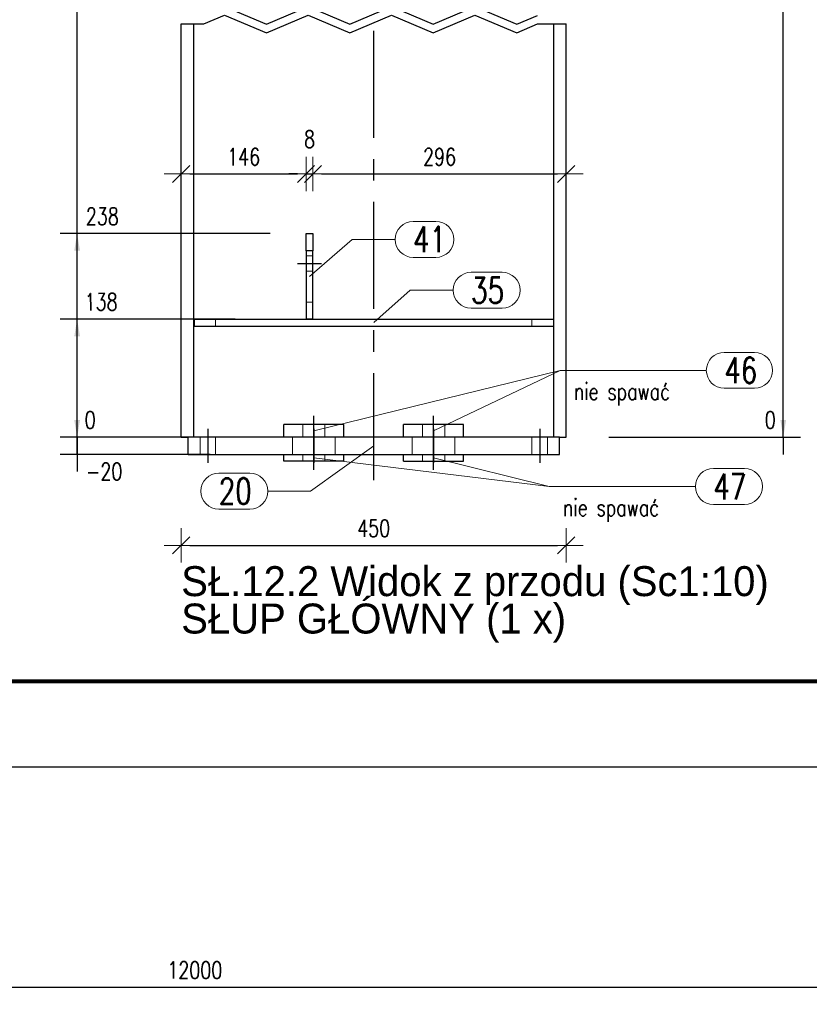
# Model space of a CAD drawing. Header units: millimetres. Extents: x 2097 to 3301, y 14853 to 15503.
# Tile 53 of 97: x 2679 to 2771, y 14853 to 14968. Entities that reach past the tile are written whole.
import ezdxf

# ---------------------------------------------------------------- set-up
doc = ezdxf.new("R2010")
doc.units = ezdxf.units.MM
doc.header["$LTSCALE"] = 10
doc.linetypes.add('HIDDEN', pattern=[0.375, 0.25, -0.125])
doc.linetypes.add('MITTE', pattern=[2, 1.25, -0.25, 0.25, -0.25])
doc.layers.get('Defpoints').update_dxf_attribs({"color": 1})
doc.layers.add('_FORMATKA', color=8, linetype='Continuous', plot=False)
for name, color, linetype, lineweight in [('_RAMKA', 7, 'Continuous', 35), ('PS_DIM', 4, 'Continuous', 13), ('PS_Hidden', 2, 'HIDDEN', 9), ('PS_Pos', 1, 'Continuous', 15), ('PS_SOLID', 7, 'Continuous', 30)]:
    doc.layers.add(name, color=color, linetype=linetype, lineweight=lineweight)
doc.layers.add('PS_MID', color=5, linetype='MITTE')
doc.layers.add('PS_SHAPE', color=3, linetype='Continuous')
doc.styles.add('simplex', font='simplex.shx', dxfattribs={"width": 0.75})
doc.dimstyles.new('1_10_GŁ_DS1-LS10', dxfattribs={"dimtxt": 2, "dimasz": 2, "dimexe": 2, "dimexo": 5, "dimgap": 1, "dimtad": 1, "dimjust": 4, "dimdec": 0, "dimlfac": 10, "dimtxsty": 'simplex', "dimblk1": 'NONE', "dimsah": 1, "dimcen": 2, "dimclrd": 256, "dimclre": 256, "dimclrt": 3, "dimadec": 1, "dimazin": 0, "dimtfac": 1, "dimtdec": 0, "dimtmove": 2, "dimatfit": 3, "dimfxl": 1, "dimarcsym": 0})
doc.dimstyles.new('1_10_PRZ', dxfattribs={"dimtxt": 2, "dimasz": 1, "dimexe": 2, "dimexo": 5, "dimgap": 1, "dimtad": 1, "dimdec": 0, "dimlfac": 10, "dimtxsty": 'simplex', "dimblk": 'dimznak', "dimcen": 2, "dimse1": 1, "dimse2": 1, "dimclrt": 3, "dimadec": 1, "dimazin": 0, "dimtfac": 1, "dimtdec": 0, "dimtix": 1, "dimtmove": 2, "dimatfit": 3, "dimldrblk": 'dim-grot', "dimfxl": 1, "dimarcsym": 0})

# ---------------------------------------------------------------- blocks, each defined once
blk = doc.blocks.new('dimznak')
at = {"color": 0}
for points in [[(0, 2), (0, -2)], [(-2, 0), (2, 0)]]:
    blk.add_lwpolyline(points, dxfattribs=at)
at = {"color": 2}
blk.add_lwpolyline([(1, 1), (-1, -1)], dxfattribs=at)
blk = doc.blocks.new('*D1262')
at = {"layer": 'Defpoints', "color": 0, "transparency": 16777216}
for p in [(2099.35, 14880.62), (3299.35, 14880.62), (3299.35, 14854.87)]:
    blk.add_point(p, dxfattribs=at)
at = {"layer": 'PS_DIM', "color": 0, "lineweight": -2, "transparency": 16777216}
blk.add_line((2100.35, 14854.87), (3298.35, 14854.87), dxfattribs=at)
at = {"layer": 'PS_DIM', "color": 0, "lineweight": -2, "transparency": 16777216, "rotation": 180}
blk.add_blockref('dimznak', (2099.35, 14854.87), dxfattribs=at)
at = {"layer": 'PS_DIM', "color": 0, "lineweight": -2, "transparency": 16777216}
blk.add_blockref('dimznak', (3299.35, 14854.87), dxfattribs=at)
at = {"layer": 'PS_DIM', "color": 3, "transparency": 16777216, "insert": (2699.35, 14856.87), "char_height": 2, "attachment_point": 5, "style": 'simplex'}
blk.add_mtext('12000', dxfattribs=at)
blk = doc.blocks.new('dim-grot')
blk.add_hatch(color=256).paths.add_polyline_path([(0, 0), (-2, 0.5), (-2, -0.5)])
blk.add_lwpolyline([(0, 0), (-2, 0.5), (-2, -0.5), (0, 0)])
blk = doc.blocks.new('*D285')
at = {"layer": 'Defpoints', "color": 0, "transparency": 16777216}
for p in [(2712.36, 14949.93), (2697.76, 14945.76), (2712.36, 14942.95)]:
    blk.add_point(p, dxfattribs=at)
at = {"layer": 'PS_DIM', "color": 0, "lineweight": -2, "transparency": 16777216}
blk.add_line((2698.76, 14949.93), (2711.36, 14949.93), dxfattribs=at)
at = {"layer": 'PS_DIM', "color": 0, "lineweight": -2, "transparency": 16777216, "rotation": 180}
blk.add_blockref('dimznak', (2697.76, 14949.93), dxfattribs=at)
at = {"layer": 'PS_DIM', "color": 0, "lineweight": -2, "transparency": 16777216}
blk.add_blockref('dimznak', (2712.36, 14949.93), dxfattribs=at)
at = {"layer": 'PS_DIM', "color": 3, "transparency": 16777216, "insert": (2705.06, 14951.93), "char_height": 2, "attachment_point": 5, "style": 'simplex'}
blk.add_mtext('146', dxfattribs=at)
blk = doc.blocks.new('*D286')
at = {"layer": 'Defpoints', "color": 0, "transparency": 16777216}
for p in [(2713.16, 14949.93), (2712.36, 14942.95), (2713.16, 14942.95)]:
    blk.add_point(p, dxfattribs=at)
at = {"layer": 'PS_DIM', "color": 0, "lineweight": -2, "transparency": 16777216}
for p, q in [((2711.36, 14949.93), (2710.36, 14949.93)), ((2712.36, 14949.93), (2713.16, 14949.93)), ((2714.16, 14949.93), (2715.16, 14949.93))]:
    blk.add_line(p, q, dxfattribs=at)
blk.add_blockref('dimznak', (2712.36, 14949.93), dxfattribs=at)
at = {"layer": 'PS_DIM', "color": 0, "lineweight": -2, "transparency": 16777216, "rotation": 180}
blk.add_blockref('dimznak', (2713.16, 14949.93), dxfattribs=at)
at = {"layer": 'PS_DIM', "color": 3, "transparency": 16777216, "insert": (2712.76, 14953.99), "char_height": 2, "attachment_point": 5, "style": 'simplex'}
blk.add_mtext('8', dxfattribs=at)
blk = doc.blocks.new('*D287')
at = {"layer": 'Defpoints', "color": 0, "transparency": 16777216}
for p in [(2742.76, 14949.93), (2713.16, 14942.95), (2742.76, 14943.3)]:
    blk.add_point(p, dxfattribs=at)
at = {"layer": 'PS_DIM', "color": 0, "lineweight": -2, "transparency": 16777216}
blk.add_line((2714.16, 14949.93), (2741.76, 14949.93), dxfattribs=at)
at = {"layer": 'PS_DIM', "color": 0, "lineweight": -2, "transparency": 16777216, "rotation": 180}
blk.add_blockref('dimznak', (2713.16, 14949.93), dxfattribs=at)
at = {"layer": 'PS_DIM', "color": 0, "lineweight": -2, "transparency": 16777216}
blk.add_blockref('dimznak', (2742.76, 14949.93), dxfattribs=at)
at = {"layer": 'PS_DIM', "color": 3, "transparency": 16777216, "insert": (2727.96, 14951.93), "char_height": 2, "attachment_point": 5, "style": 'simplex'}
blk.add_mtext('296', dxfattribs=at)
blk = doc.blocks.new('*D312')
at = {"layer": 'Defpoints', "color": 0, "transparency": 16777216}
for p in [(2685.6, 14919.15), (2742.76, 14919.15), (2706.16, 14917.15)]:
    blk.add_point(p, dxfattribs=at)
at = {"layer": 'PS_DIM', "lineweight": -2, "transparency": 16777216}
for p, q in [((2685.6, 14921.15), (2685.6, 14923.15)), ((2737.76, 14919.15), (2683.6, 14919.15)), ((2685.6, 14917.15), (2685.6, 14919.15)), ((2701.16, 14917.15), (2683.6, 14917.15)), ((2685.6, 14917.15), (2685.6, 14915.15))]:
    blk.add_line(p, q, dxfattribs=at)
at = {"layer": 'PS_DIM', "transparency": 16777216}
blk.add_solid([(2685.26, 14921.15), (2685.93, 14921.15), (2685.6, 14919.15)], dxfattribs=at)
at = {"layer": 'PS_DIM', "color": 3, "transparency": 16777216, "insert": (2688.76, 14915.14), "char_height": 2, "attachment_point": 5, "rotation": 0.0573, "style": 'simplex'}
blk.add_mtext('-20', dxfattribs=at)
blk = doc.blocks.new('_None')
blk = doc.blocks.new('*D313')
at = {"layer": 'Defpoints', "color": 0, "transparency": 16777216}
for p in [(2685.6, 14919.15), (2706.16, 14919.15), (2742.76, 14919.15)]:
    blk.add_point(p, dxfattribs=at)
at = {"layer": 'PS_DIM', "lineweight": -2, "transparency": 16777216}
for p, q in [((2685.6, 14921.15), (2685.6, 14923.15)), ((2737.76, 14919.15), (2683.6, 14919.15)), ((2701.16, 14919.15), (2683.6, 14919.15)), ((2685.6, 14919.15), (2685.6, 14917.15))]:
    blk.add_line(p, q, dxfattribs=at)
at = {"layer": 'PS_DIM', "transparency": 16777216}
blk.add_solid([(2685.26, 14921.15), (2685.93, 14921.15), (2685.6, 14919.15)], dxfattribs=at)
at = {"layer": 'PS_DIM', "color": 3, "transparency": 16777216, "insert": (2687.12, 14921.17), "char_height": 2, "attachment_point": 5, "rotation": 0.0573, "style": 'simplex'}
blk.add_mtext('0', dxfattribs=at)
blk = doc.blocks.new('*D314')
at = {"layer": 'Defpoints', "color": 0, "transparency": 16777216}
for p in [(2685.6, 14932.95), (2709.05, 14932.95), (2742.76, 14919.15)]:
    blk.add_point(p, dxfattribs=at)
at = {"layer": 'PS_DIM', "lineweight": -2, "transparency": 16777216}
for p, q in [((2704.05, 14932.95), (2683.6, 14932.95)), ((2685.6, 14919.15), (2685.6, 14930.95)), ((2737.76, 14919.15), (2683.6, 14919.15))]:
    blk.add_line(p, q, dxfattribs=at)
at = {"layer": 'PS_DIM', "transparency": 16777216}
blk.add_solid([(2685.26, 14930.95), (2685.93, 14930.95), (2685.6, 14932.95)], dxfattribs=at)
at = {"layer": 'PS_DIM', "color": 3, "transparency": 16777216, "insert": (2688.4, 14934.97), "char_height": 2, "attachment_point": 5, "rotation": 0.0573, "style": 'simplex'}
blk.add_mtext('138', dxfattribs=at)
blk = doc.blocks.new('*D315')
at = {"layer": 'Defpoints', "color": 0, "transparency": 16777216}
for p in [(2685.6, 14942.95), (2713.16, 14942.95), (2742.76, 14919.15)]:
    blk.add_point(p, dxfattribs=at)
at = {"layer": 'PS_DIM', "lineweight": -2, "transparency": 16777216}
for p, q in [((2708.16, 14942.95), (2683.6, 14942.95)), ((2685.6, 14919.15), (2685.6, 14940.95)), ((2737.76, 14919.15), (2683.6, 14919.15))]:
    blk.add_line(p, q, dxfattribs=at)
at = {"layer": 'PS_DIM', "transparency": 16777216}
blk.add_solid([(2685.26, 14940.95), (2685.93, 14940.95), (2685.6, 14942.95)], dxfattribs=at)
at = {"layer": 'PS_DIM', "color": 3, "transparency": 16777216, "insert": (2688.54, 14944.97), "char_height": 2, "attachment_point": 5, "rotation": 0.0573, "style": 'simplex'}
blk.add_mtext('238', dxfattribs=at)
blk = doc.blocks.new('*D316')
at = {"layer": 'Defpoints', "color": 0, "transparency": 16777216}
for p in [(2685.6, 15007.95), (2711.06, 15007.95), (2742.76, 14919.15)]:
    blk.add_point(p, dxfattribs=at)
at = {"layer": 'PS_DIM', "lineweight": -2, "transparency": 16777216}
for p, q in [((2706.06, 15007.95), (2683.6, 15007.95)), ((2685.6, 14919.15), (2685.6, 15005.95)), ((2737.76, 14919.15), (2683.6, 14919.15))]:
    blk.add_line(p, q, dxfattribs=at)
at = {"layer": 'PS_DIM', "transparency": 16777216}
blk.add_solid([(2685.26, 15005.95), (2685.93, 15005.95), (2685.6, 15007.95)], dxfattribs=at)
at = {"layer": 'PS_DIM', "color": 3, "transparency": 16777216, "insert": (2689.26, 15005.9), "char_height": 2, "attachment_point": 5, "rotation": 0.0573, "style": 'simplex'}
blk.add_mtext('2723', dxfattribs=at)
blk = doc.blocks.new('*D317')
at = {"layer": 'Defpoints', "color": 0, "transparency": 16777216}
for p in [(2685.6, 15008.75), (2711.09, 15008.75), (2742.76, 14919.15)]:
    blk.add_point(p, dxfattribs=at)
at = {"layer": 'PS_DIM', "lineweight": -2, "transparency": 16777216}
for p, q in [((2706.09, 15008.75), (2683.6, 15008.75)), ((2685.6, 14919.15), (2685.6, 15006.75)), ((2737.76, 14919.15), (2683.6, 14919.15))]:
    blk.add_line(p, q, dxfattribs=at)
at = {"layer": 'PS_DIM', "transparency": 16777216}
blk.add_solid([(2685.26, 15006.75), (2685.93, 15006.75), (2685.6, 15008.75)], dxfattribs=at)
at = {"layer": 'PS_DIM', "color": 3, "transparency": 16777216, "insert": (2688.94, 15010.77), "char_height": 2, "attachment_point": 5, "rotation": 0.0573, "style": 'simplex'}
blk.add_mtext('2731', dxfattribs=at)
blk = doc.blocks.new('*D318')
at = {"layer": 'Defpoints', "color": 0, "transparency": 16777216}
for p in [(2685.6, 15023.75), (2713.16, 15023.75), (2742.76, 14919.15)]:
    blk.add_point(p, dxfattribs=at)
at = {"layer": 'PS_DIM', "lineweight": -2, "transparency": 16777216}
for p, q in [((2708.16, 15023.75), (2683.6, 15023.75)), ((2685.6, 14919.15), (2685.6, 15021.75)), ((2737.76, 14919.15), (2683.6, 14919.15))]:
    blk.add_line(p, q, dxfattribs=at)
at = {"layer": 'PS_DIM', "transparency": 16777216}
blk.add_solid([(2685.26, 15021.75), (2685.93, 15021.75), (2685.6, 15023.75)], dxfattribs=at)
at = {"layer": 'PS_DIM', "color": 3, "transparency": 16777216, "insert": (2688.94, 15025.77), "char_height": 2, "attachment_point": 5, "rotation": 0.0573, "style": 'simplex'}
blk.add_mtext('2881', dxfattribs=at)
blk = doc.blocks.new('*D319')
at = {"layer": 'Defpoints', "color": 0, "transparency": 16777216}
for p in [(2685.6, 15154.25), (2705.32, 15154.25), (2742.76, 14919.15)]:
    blk.add_point(p, dxfattribs=at)
at = {"layer": 'PS_DIM', "lineweight": -2, "transparency": 16777216}
for p, q in [((2700.32, 15154.25), (2683.6, 15154.25)), ((2685.6, 14919.15), (2685.6, 15152.25)), ((2737.76, 14919.15), (2683.6, 14919.15))]:
    blk.add_line(p, q, dxfattribs=at)
at = {"layer": 'PS_DIM', "transparency": 16777216}
blk.add_solid([(2685.26, 15152.25), (2685.93, 15152.25), (2685.6, 15154.25)], dxfattribs=at)
at = {"layer": 'PS_DIM', "color": 3, "transparency": 16777216, "insert": (2689.08, 15152.65), "char_height": 2, "attachment_point": 5, "rotation": 0.0573, "style": 'simplex'}
blk.add_mtext('4186', dxfattribs=at)
blk = doc.blocks.new('*D320')
at = {"layer": 'Defpoints', "color": 0, "transparency": 16777216}
for p in [(2685.6, 15155.05), (2705.26, 15155.05), (2742.76, 14919.15)]:
    blk.add_point(p, dxfattribs=at)
at = {"layer": 'PS_DIM', "lineweight": -2, "transparency": 16777216}
for p, q in [((2700.26, 15155.05), (2683.6, 15155.05)), ((2685.6, 14919.15), (2685.6, 15153.05)), ((2737.76, 14919.15), (2683.6, 14919.15))]:
    blk.add_line(p, q, dxfattribs=at)
at = {"layer": 'PS_DIM', "transparency": 16777216}
blk.add_solid([(2685.26, 15153.05), (2685.93, 15153.05), (2685.6, 15155.05)], dxfattribs=at)
at = {"layer": 'PS_DIM', "color": 3, "transparency": 16777216, "insert": (2689.15, 15157.07), "char_height": 2, "attachment_point": 5, "rotation": 0.0573, "style": 'simplex'}
blk.add_mtext('4194', dxfattribs=at)
blk = doc.blocks.new('*D321')
at = {"layer": 'Defpoints', "color": 0, "transparency": 16777216}
for p in [(2685.6, 15178.18), (2697.76, 15178.18), (2742.76, 14919.15)]:
    blk.add_point(p, dxfattribs=at)
at = {"layer": 'PS_DIM', "lineweight": -2, "transparency": 16777216}
for p, q in [((2692.76, 15178.18), (2683.6, 15178.18)), ((2685.6, 14919.15), (2685.6, 15176.18)), ((2737.76, 14919.15), (2683.6, 14919.15))]:
    blk.add_line(p, q, dxfattribs=at)
at = {"layer": 'PS_DIM', "transparency": 16777216}
blk.add_solid([(2685.26, 15176.18), (2685.93, 15176.18), (2685.6, 15178.18)], dxfattribs=at)
at = {"layer": 'PS_DIM', "color": 3, "transparency": 16777216, "insert": (2689.26, 15176.55), "char_height": 2, "attachment_point": 5, "rotation": 0.0573, "style": 'simplex'}
blk.add_mtext('4425', dxfattribs=at)
blk = doc.blocks.new('*D322')
at = {"layer": 'Defpoints', "color": 0, "transparency": 16777216}
for p in [(2685.6, 15179), (2699.84, 15179), (2742.76, 14919.15)]:
    blk.add_point(p, dxfattribs=at)
at = {"layer": 'PS_DIM', "lineweight": -2, "transparency": 16777216}
for p, q in [((2694.84, 15179), (2683.6, 15179)), ((2685.6, 14919.15), (2685.6, 15177)), ((2737.76, 14919.15), (2683.6, 14919.15))]:
    blk.add_line(p, q, dxfattribs=at)
at = {"layer": 'PS_DIM', "transparency": 16777216}
blk.add_solid([(2685.26, 15177), (2685.93, 15177), (2685.6, 15179)], dxfattribs=at)
at = {"layer": 'PS_DIM', "color": 3, "transparency": 16777216, "insert": (2689.26, 15181.02), "char_height": 2, "attachment_point": 5, "rotation": 0.0573, "style": 'simplex'}
blk.add_mtext('4433', dxfattribs=at)
blk = doc.blocks.new('*D323')
at = {"layer": 'Defpoints', "color": 0, "transparency": 16777216}
for p in [(2697.76, 14924.66), (2742.76, 14921.72), (2742.76, 14906.51)]:
    blk.add_point(p, dxfattribs=at)
at = {"layer": 'PS_DIM', "color": 0, "lineweight": -2, "transparency": 16777216}
blk.add_line((2698.76, 14906.51), (2741.76, 14906.51), dxfattribs=at)
at = {"layer": 'PS_DIM', "color": 0, "lineweight": -2, "transparency": 16777216, "rotation": 180}
blk.add_blockref('dimznak', (2697.76, 14906.51), dxfattribs=at)
at = {"layer": 'PS_DIM', "color": 0, "lineweight": -2, "transparency": 16777216}
blk.add_blockref('dimznak', (2742.76, 14906.51), dxfattribs=at)
at = {"layer": 'PS_DIM', "color": 3, "transparency": 16777216, "insert": (2720.26, 14908.51), "char_height": 2, "attachment_point": 5, "style": 'simplex'}
blk.add_mtext('450', dxfattribs=at)
blk = doc.blocks.new('*D325')
at = {"layer": 'Defpoints', "color": 0, "transparency": 16777216}
for p in [(2742.76, 14919.15), (2742.76, 14919.15), (2768.13, 14919.15)]:
    blk.add_point(p, dxfattribs=at)
at = {"layer": 'PS_DIM', "lineweight": -2, "transparency": 16777216}
for p, q in [((2768.13, 14921.15), (2768.13, 14923.15)), ((2747.76, 14919.15), (2770.13, 14919.15)), ((2747.76, 14919.15), (2770.13, 14919.15)), ((2768.13, 14919.15), (2768.13, 14917.15)), ((2768.13, 14919.15), (2768.13, 14919.15))]:
    blk.add_line(p, q, dxfattribs=at)
at = {"layer": 'PS_DIM', "transparency": 16777216}
blk.add_solid([(2767.8, 14921.15), (2768.46, 14921.15), (2768.13, 14919.15)], dxfattribs=at)
at = {"layer": 'PS_DIM', "color": 3, "transparency": 16777216, "insert": (2766.61, 14921.17), "char_height": 2, "attachment_point": 5, "rotation": 0.0573, "style": 'simplex'}
blk.add_mtext('0', dxfattribs=at)
blk = doc.blocks.new('*D326')
at = {"layer": 'Defpoints', "color": 0, "transparency": 16777216}
for p in [(2742.76, 15009.45), (2768.13, 15009.45), (2742.76, 14919.15)]:
    blk.add_point(p, dxfattribs=at)
at = {"layer": 'PS_DIM', "lineweight": -2, "transparency": 16777216}
for p, q in [((2747.76, 15009.45), (2770.13, 15009.45)), ((2768.13, 14919.15), (2768.13, 15007.45)), ((2747.76, 14919.15), (2770.13, 14919.15))]:
    blk.add_line(p, q, dxfattribs=at)
at = {"layer": 'PS_DIM', "transparency": 16777216}
blk.add_solid([(2767.8, 15007.45), (2768.46, 15007.45), (2768.13, 15009.45)], dxfattribs=at)
at = {"layer": 'PS_DIM', "color": 3, "transparency": 16777216, "insert": (2764.66, 15011.47), "char_height": 2, "attachment_point": 5, "rotation": 0.0573, "style": 'simplex'}
blk.add_mtext('2738', dxfattribs=at)
blk = doc.blocks.new('*X712')
at = {"color": 1}
for p, q in [((2702.84, 14969.48), (2707.72, 14967.42)), ((2707.72, 14967.42), (2712.59, 14969.48)), ((2712.59, 14969.48), (2717.47, 14967.42)), ((2717.47, 14967.42), (2722.35, 14969.48)), ((2722.35, 14969.48), (2727.22, 14967.42)), ((2727.22, 14967.42), (2732.1, 14969.48)), ((2732.1, 14969.48), (2736.98, 14967.42)), ((2700.4, 14967.45), (2702.84, 14968.48)), ((2702.84, 14968.48), (2707.72, 14966.42)), ((2707.72, 14966.42), (2712.59, 14968.48)), ((2712.59, 14968.48), (2717.47, 14966.42)), ((2717.47, 14966.42), (2722.35, 14968.48)), ((2722.35, 14968.48), (2727.22, 14966.42)), ((2727.22, 14966.42), (2732.1, 14968.48)), ((2732.1, 14968.48), (2736.98, 14966.42)), ((2736.98, 14967.42), (2739.41, 14968.45)), ((2697.76, 14967.45), (2700.4, 14967.45)), ((2736.98, 14966.42), (2739.41, 14967.45)), ((2739.41, 14967.45), (2742.76, 14967.45))]:
    blk.add_line(p, q, dxfattribs=at)
at = {"layer": 'PS_Hidden', "color": 2, "linetype": 'HIDDEN'}
for p, q in [((2713.16, 14940.35), (2712.36, 14940.35)), ((2713.16, 14938.55), (2712.36, 14938.55)), ((2713.16, 14934.95), (2712.36, 14934.95)), ((2701.76, 14932.15), (2701.76, 14932.95)), ((2738.76, 14932.95), (2738.76, 14932.15)), ((2711.96, 14920.65), (2711.96, 14919.15)), ((2714.56, 14920.65), (2714.56, 14919.15)), ((2725.96, 14920.65), (2725.96, 14919.15)), ((2728.56, 14920.65), (2728.56, 14919.15)), ((2699.96, 14917.15), (2699.96, 14919.15)), ((2701.76, 14917.15), (2701.76, 14919.15)), ((2710.76, 14917.15), (2710.76, 14919.15)), ((2715.76, 14917.15), (2715.76, 14919.15)), ((2724.76, 14917.15), (2724.76, 14919.15)), ((2724.76, 14917.15), (2724.76, 14919.15)), ((2729.76, 14917.15), (2729.76, 14919.15)), ((2729.76, 14917.15), (2729.76, 14919.15)), ((2738.76, 14917.15), (2738.76, 14919.15)), ((2740.56, 14917.15), (2740.56, 14919.15)), ((2711.96, 14917.15), (2711.96, 14916.35)), ((2714.56, 14917.15), (2714.56, 14916.35)), ((2725.96, 14917.15), (2725.96, 14916.35)), ((2728.56, 14917.15), (2728.56, 14916.35))]:
    blk.add_line(p, q, dxfattribs=at)
at = {"layer": 'PS_MID', "color": 5, "linetype": 'MITTE'}
for p, q in [((2720.26, 14914.15), (2720.26, 14967.45)), ((2711.36, 14939.45), (2714.16, 14939.45)), ((2713.26, 14918.15), (2713.26, 14921.65)), ((2713.26, 14918.15), (2713.26, 14921.65)), ((2727.26, 14918.15), (2727.26, 14921.65)), ((2727.26, 14918.15), (2727.26, 14921.65)), ((2700.86, 14920.15), (2700.86, 14916.15)), ((2700.86, 14920.15), (2700.86, 14916.15)), ((2713.26, 14920.15), (2713.26, 14916.15)), ((2713.26, 14920.15), (2713.26, 14916.15)), ((2727.26, 14920.15), (2727.26, 14916.15)), ((2727.26, 14920.15), (2727.26, 14916.15)), ((2739.66, 14920.15), (2739.66, 14916.15)), ((2739.66, 14920.15), (2739.66, 14916.15)), ((2713.26, 14915.35), (2713.26, 14918.15)), ((2713.26, 14915.35), (2713.26, 14918.15)), ((2727.26, 14915.35), (2727.26, 14918.15)), ((2727.26, 14915.35), (2727.26, 14918.15))]:
    blk.add_line(p, q, dxfattribs=at)
at = {"layer": 'PS_SOLID', "color": 7, "linetype": 'Continuous'}
for p, q in [((2697.76, 14919.15), (2697.76, 14967.45)), ((2699.22, 14919.15), (2699.22, 14967.45)), ((2741.3, 14919.15), (2741.3, 14967.45)), ((2742.76, 14919.15), (2742.76, 14967.45)), ((2712.36, 14942.95), (2713.16, 14942.95)), ((2712.36, 14940.95), (2712.36, 14942.95)), ((2713.16, 14942.95), (2713.16, 14940.95)), ((2712.36, 14940.95), (2712.36, 14932.95)), ((2713.16, 14940.95), (2712.36, 14940.95)), ((2713.16, 14932.95), (2713.16, 14940.95)), ((2699.26, 14932.95), (2741.26, 14932.95)), ((2699.26, 14932.95), (2699.26, 14932.15)), ((2713.16, 14932.95), (2712.36, 14932.95)), ((2741.26, 14932.95), (2741.26, 14932.15)), ((2699.26, 14932.15), (2741.26, 14932.15)), ((2709.76, 14919.15), (2709.76, 14920.65)), ((2716.76, 14920.65), (2709.76, 14920.65)), ((2716.76, 14919.15), (2716.76, 14920.65)), ((2723.76, 14919.15), (2723.76, 14920.65)), ((2730.76, 14920.65), (2723.76, 14920.65)), ((2730.76, 14919.15), (2730.76, 14920.65)), ((2697.76, 14919.15), (2698.56, 14919.15)), ((2698.56, 14917.15), (2698.56, 14919.15)), ((2741.96, 14919.15), (2698.56, 14919.15)), ((2741.96, 14917.15), (2741.96, 14919.15)), ((2741.96, 14919.15), (2742.76, 14919.15)), ((2698.56, 14917.15), (2741.96, 14917.15)), ((2709.76, 14916.35), (2709.76, 14917.15)), ((2716.76, 14916.35), (2716.76, 14917.15)), ((2723.76, 14916.35), (2723.76, 14917.15)), ((2730.76, 14916.35), (2730.76, 14917.15)), ((2716.76, 14916.35), (2709.76, 14916.35)), ((2723.76, 14916.35), (2730.76, 14916.35))]:
    blk.add_line(p, q, dxfattribs=at)
blk = doc.blocks.new('*X716')
at = {"color": 1}
for p, q in [((2731.64, 14938.43), (2735.28, 14938.43)), ((2720.26, 14932.55), (2724.54, 14936.33)), ((2724.54, 14936.33), (2729.54, 14936.33)), ((2731.64, 14934.23), (2735.28, 14934.23))]:
    blk.add_line(p, q, dxfattribs=at)
for centre, start, end in [((2731.64, 14936.33), 90, 270), ((2735.28, 14936.33), 270, 90)]:
    blk.add_arc(centre, 2.1, start, end, dxfattribs=at)
at = {"color": 2, "style": 'simplex', "width": 0.75}
blk.add_text('35', height=3, dxfattribs=at).set_placement((2731.64, 14934.83))
blk = doc.blocks.new('*X717')
at = {"color": 1}
for p, q in [((2720.26, 14918.15), (2712.89, 14912.85)), ((2702.15, 14914.95), (2705.79, 14914.95)), ((2707.89, 14912.85), (2712.89, 14912.85)), ((2702.15, 14910.75), (2705.79, 14910.75))]:
    blk.add_line(p, q, dxfattribs=at)
for centre, start, end in [((2702.15, 14912.85), 90, 270), ((2705.79, 14912.85), 270, 90)]:
    blk.add_arc(centre, 2.1, start, end, dxfattribs=at)
at = {"color": 2, "style": 'simplex', "width": 0.75}
blk.add_text('20', height=3, dxfattribs=at).set_placement((2702.15, 14911.35))
blk = doc.blocks.new('*X718')
at = {"color": 1}
for p, q in [((2724.86, 14944.37), (2727.54, 14944.37)), ((2712.76, 14937.95), (2717.76, 14942.27)), ((2717.76, 14942.27), (2722.76, 14942.27)), ((2724.86, 14940.17), (2727.54, 14940.17))]:
    blk.add_line(p, q, dxfattribs=at)
for centre, start, end in [((2724.86, 14942.27), 90, 270), ((2727.54, 14942.27), 270, 90)]:
    blk.add_arc(centre, 2.1, start, end, dxfattribs=at)
at = {"color": 2, "style": 'simplex', "width": 0.75}
blk.add_text('41', height=3, dxfattribs=at).set_placement((2724.86, 14940.77))
blk = doc.blocks.new('*X727')
at = {"color": 0}
for s, p in [('SŁ.12.2 Widok z przodu (Sc1:10)', (2697.76, 14900.58)), ('SŁUP GŁÓWNY (1 x)', (2697.76, 14896.21))]:
    blk.add_text(s, height=3.5, dxfattribs=at).set_placement(p)
blk = doc.blocks.new('*X821')
at = {"color": 1}
for p, q in [((2761.24, 14929.07), (2764.77, 14929.07)), ((2727.26, 14919.9), (2742.05, 14926.97)), ((2742.05, 14926.97), (2759.14, 14926.97)), ((2761.24, 14924.87), (2764.77, 14924.87))]:
    blk.add_line(p, q, dxfattribs=at)
for centre, start, end in [((2761.24, 14926.97), 90, 270), ((2764.77, 14926.97), 270, 90)]:
    blk.add_arc(centre, 2.1, start, end, dxfattribs=at)
at = {"color": 2, "style": 'simplex', "width": 0.75}
blk.add_text('46', height=3, dxfattribs=at).set_placement((2761.24, 14925.47))
at = {"color": 3, "style": 'simplex', "width": 0.75}
blk.add_text('nie spawać', height=2, dxfattribs=at).set_placement((2743.65, 14923.51))
blk = doc.blocks.new('*X822')
at = {"color": 1}
for p, q in [((2727.26, 14916.75), (2740.78, 14913.39)), ((2759.96, 14915.49), (2763.61, 14915.49)), ((2740.78, 14913.39), (2757.86, 14913.39)), ((2759.96, 14911.29), (2763.61, 14911.29))]:
    blk.add_line(p, q, dxfattribs=at)
for centre, start, end in [((2759.96, 14913.39), 90, 270), ((2763.61, 14913.39), 270, 90)]:
    blk.add_arc(centre, 2.1, start, end, dxfattribs=at)
at = {"color": 2, "style": 'simplex', "width": 0.75}
blk.add_text('47', height=3, dxfattribs=at).set_placement((2759.96, 14911.89))
at = {"color": 3, "style": 'simplex', "width": 0.75}
blk.add_text('nie spawać', height=2, dxfattribs=at).set_placement((2742.38, 14909.93))
blk = doc.blocks.new('*X823')
at = {"color": 1}
for p, q in [((2727.26, 14916.75), (2740.78, 14913.39)), ((2759.96, 14915.49), (2763.61, 14915.49)), ((2740.78, 14913.39), (2757.86, 14913.39)), ((2759.96, 14911.29), (2763.61, 14911.29))]:
    blk.add_line(p, q, dxfattribs=at)
for centre, start, end in [((2759.96, 14913.39), 90, 270), ((2763.61, 14913.39), 270, 90)]:
    blk.add_arc(centre, 2.1, start, end, dxfattribs=at)
at = {"color": 2, "style": 'simplex', "width": 0.75}
blk.add_text('47', height=3, dxfattribs=at).set_placement((2759.96, 14911.89))
at = {"color": 3, "style": 'simplex', "width": 0.75}
blk.add_text('nie spawać', height=2, dxfattribs=at).set_placement((2742.38, 14909.93))
blk = doc.blocks.new('*X824')
at = {"color": 1}
for p, q in [((2761.24, 14929.07), (2764.77, 14929.07)), ((2727.26, 14919.9), (2742.05, 14926.97)), ((2742.05, 14926.97), (2759.14, 14926.97)), ((2761.24, 14924.87), (2764.77, 14924.87))]:
    blk.add_line(p, q, dxfattribs=at)
for centre, start, end in [((2761.24, 14926.97), 90, 270), ((2764.77, 14926.97), 270, 90)]:
    blk.add_arc(centre, 2.1, start, end, dxfattribs=at)
at = {"color": 2, "style": 'simplex', "width": 0.75}
blk.add_text('46', height=3, dxfattribs=at).set_placement((2761.24, 14925.47))
at = {"color": 3, "style": 'simplex', "width": 0.75}
blk.add_text('nie spawać', height=2, dxfattribs=at).set_placement((2743.65, 14923.51))
blk = doc.blocks.new('*X825')
at = {"color": 1}
for p, q in [((2761.24, 14929.07), (2764.77, 14929.07)), ((2713.26, 14919.9), (2742.05, 14926.97)), ((2742.05, 14926.97), (2759.14, 14926.97)), ((2761.24, 14924.87), (2764.77, 14924.87))]:
    blk.add_line(p, q, dxfattribs=at)
for centre, start, end in [((2761.24, 14926.97), 90, 270), ((2764.77, 14926.97), 270, 90)]:
    blk.add_arc(centre, 2.1, start, end, dxfattribs=at)
at = {"color": 2, "style": 'simplex', "width": 0.75}
blk.add_text('46', height=3, dxfattribs=at).set_placement((2761.24, 14925.47))
at = {"color": 3, "style": 'simplex', "width": 0.75}
blk.add_text('nie spawać', height=2, dxfattribs=at).set_placement((2743.65, 14923.51))
blk = doc.blocks.new('*X826')
at = {"color": 1}
for p, q in [((2713.26, 14916.75), (2740.78, 14913.39)), ((2759.96, 14915.49), (2763.61, 14915.49)), ((2740.78, 14913.39), (2757.86, 14913.39)), ((2759.96, 14911.29), (2763.61, 14911.29))]:
    blk.add_line(p, q, dxfattribs=at)
for centre, start, end in [((2759.96, 14913.39), 90, 270), ((2763.61, 14913.39), 270, 90)]:
    blk.add_arc(centre, 2.1, start, end, dxfattribs=at)
at = {"color": 2, "style": 'simplex', "width": 0.75}
blk.add_text('47', height=3, dxfattribs=at).set_placement((2759.96, 14911.89))
at = {"color": 3, "style": 'simplex', "width": 0.75}
blk.add_text('nie spawać', height=2, dxfattribs=at).set_placement((2742.38, 14909.93))
blk = doc.blocks.new('*X827')
at = {"color": 1}
for p, q in [((2713.26, 14916.75), (2740.78, 14913.39)), ((2759.96, 14915.49), (2763.61, 14915.49)), ((2740.78, 14913.39), (2757.86, 14913.39)), ((2759.96, 14911.29), (2763.61, 14911.29))]:
    blk.add_line(p, q, dxfattribs=at)
for centre, start, end in [((2759.96, 14913.39), 90, 270), ((2763.61, 14913.39), 270, 90)]:
    blk.add_arc(centre, 2.1, start, end, dxfattribs=at)
at = {"color": 2, "style": 'simplex', "width": 0.75}
blk.add_text('47', height=3, dxfattribs=at).set_placement((2759.96, 14911.89))
at = {"color": 3, "style": 'simplex', "width": 0.75}
blk.add_text('nie spawać', height=2, dxfattribs=at).set_placement((2742.38, 14909.93))
blk = doc.blocks.new('*X828')
at = {"color": 1}
for p, q in [((2761.24, 14929.07), (2764.77, 14929.07)), ((2713.26, 14919.9), (2742.05, 14926.97)), ((2742.05, 14926.97), (2759.14, 14926.97)), ((2761.24, 14924.87), (2764.77, 14924.87))]:
    blk.add_line(p, q, dxfattribs=at)
for centre, start, end in [((2761.24, 14926.97), 90, 270), ((2764.77, 14926.97), 270, 90)]:
    blk.add_arc(centre, 2.1, start, end, dxfattribs=at)
at = {"color": 2, "style": 'simplex', "width": 0.75}
blk.add_text('46', height=3, dxfattribs=at).set_placement((2761.24, 14925.47))
at = {"color": 3, "style": 'simplex', "width": 0.75}
blk.add_text('nie spawać', height=2, dxfattribs=at).set_placement((2743.65, 14923.51))

msp = doc.modelspace()

# ---------------------------------------------------------------- linework, layer by layer
at = {"layer": '_FORMATKA', "lineweight": -3}
msp.add_lwpolyline([(2099.35, 14880.62), (3299.35, 14880.62), (3299.35, 15474.62), (2099.35, 15474.62)], close=True, dxfattribs=at)
at = {"layer": '_RAMKA', "lineweight": -3, "const_width": 0.5}
msp.add_lwpolyline([(2129.35, 14890.62), (3289.35, 14890.62), (3289.35, 15464.62), (2129.35, 15464.62)], close=True, dxfattribs=at)

# ---------------------------------------------------------------- block references
msp.add_blockref('*X727', (0, 0))
at = {"layer": 'PS_Pos'}
for name in ['*X718', '*X716', '*X825', '*X828', '*X821', '*X824', '*X717', '*X826', '*X827', '*X822', '*X823']:
    msp.add_blockref(name, (0, 0), dxfattribs=at)
at = {"layer": 'PS_SHAPE', "color": 3}
msp.add_blockref('*X712', (0, 0), dxfattribs=at)

# ---------------------------------------------------------------- dimensions: what is measured, and where the dimension line sits
at = {"layer": 'PS_DIM'}
for base, p1, p2, text, picture, middle in [((2685.6, 15179), (2742.76, 14919.15), (2699.84, 15179), '4433', '*D322', (2689.26, 15181.02)), ((2685.6, 15178.18), (2742.76, 14919.15), (2697.76, 15178.18), '4425', '*D321', (2689.26, 15176.55)), ((2685.6, 15155.05), (2742.76, 14919.15), (2705.26, 15155.05), '4194', '*D320', (2689.15, 15157.07)), ((2685.6, 15154.25), (2742.76, 14919.15), (2705.32, 15154.25), '4186', '*D319', (2689.08, 15152.65)), ((2685.6, 15023.75), (2742.76, 14919.15), (2713.16, 15023.75), '2881', '*D318', (2688.94, 15025.77)), ((2768.13, 15009.45), (2742.76, 14919.15), (2742.76, 15009.45), '2738', '*D326', (2764.66, 15011.47)), ((2685.6, 15008.75), (2742.76, 14919.15), (2711.09, 15008.75), '2731', '*D317', (2688.94, 15010.77)), ((2685.6, 15007.95), (2742.76, 14919.15), (2711.06, 15007.95), '2723', '*D316', (2689.26, 15005.9)), ((2685.6, 14919.15), (2706.16, 14917.15), (2742.76, 14919.15), '-20', '*D312', (2688.76, 14915.14))]:
    dim = msp.add_linear_dim(base=base, p1=p1, p2=p2, angle=90, text=text, dimstyle='1_10_GŁ_DS1-LS10', dxfattribs=at)
    dim.commit()
    dim.dimension.update_dxf_attribs({"geometry": picture, "text_midpoint": middle, "dimtype": 128, "text_rotation": 0.0573})
dim = msp.add_linear_dim(base=(2713.16, 14949.93), p1=(2712.36, 14942.95), p2=(2713.16, 14942.95), dimstyle='1_10_PRZ', dxfattribs=at)
dim.commit()
dim.dimension.update_dxf_attribs({"geometry": '*D286', "text_midpoint": (2712.76, 14953.99), "dimtype": 128})
for base, p1, p2, picture, middle in [((2712.36, 14949.93), (2697.76, 14945.76), (2712.36, 14942.95), '*D285', (2705.06, 14951.93)), ((2742.76, 14949.93), (2713.16, 14942.95), (2742.76, 14943.3), '*D287', (2727.96, 14951.93)), ((2742.76, 14906.51), (2697.76, 14924.66), (2742.76, 14921.72), '*D323', (2720.26, 14908.51)), ((3299.35, 14854.87), (2099.35, 14880.62), (3299.35, 14880.62), '*D1262', (2699.35, 14856.87))]:
    dim = msp.add_linear_dim(base=base, p1=p1, p2=p2, dimstyle='1_10_PRZ', dxfattribs=at)
    dim.commit()
    dim.dimension.update_dxf_attribs({"geometry": picture, "text_midpoint": middle})
for base, p1, p2, picture, middle, turn in [((2685.6, 14942.95), (2742.76, 14919.15), (2713.16, 14942.95), '*D315', (2688.54, 14944.97), 0.0573), ((2685.6, 14932.95), (2742.76, 14919.15), (2709.05, 14932.95), '*D314', (2688.4, 14934.97), 0.0573), ((2685.59553189, 14919.15299939), (2742.75658718, 14919.15299939), (2706.15974609, 14919.15299939), '*D313', (2687.11553189, 14921.17299939), 0.05729578), ((2768.1301, 14919.1531), (2742.7566, 14919.153), (2742.7566, 14919.1531), '*D325', (2766.6101, 14921.1731), 0.0573)]:
    dim = msp.add_linear_dim(base=base, p1=p1, p2=p2, angle=90, dimstyle='1_10_GŁ_DS1-LS10', dxfattribs=at)
    dim.commit()
    dim.dimension.update_dxf_attribs({"geometry": picture, "text_midpoint": middle, "dimtype": 128, "text_rotation": turn})

doc.saveas('drawing.dxf')
